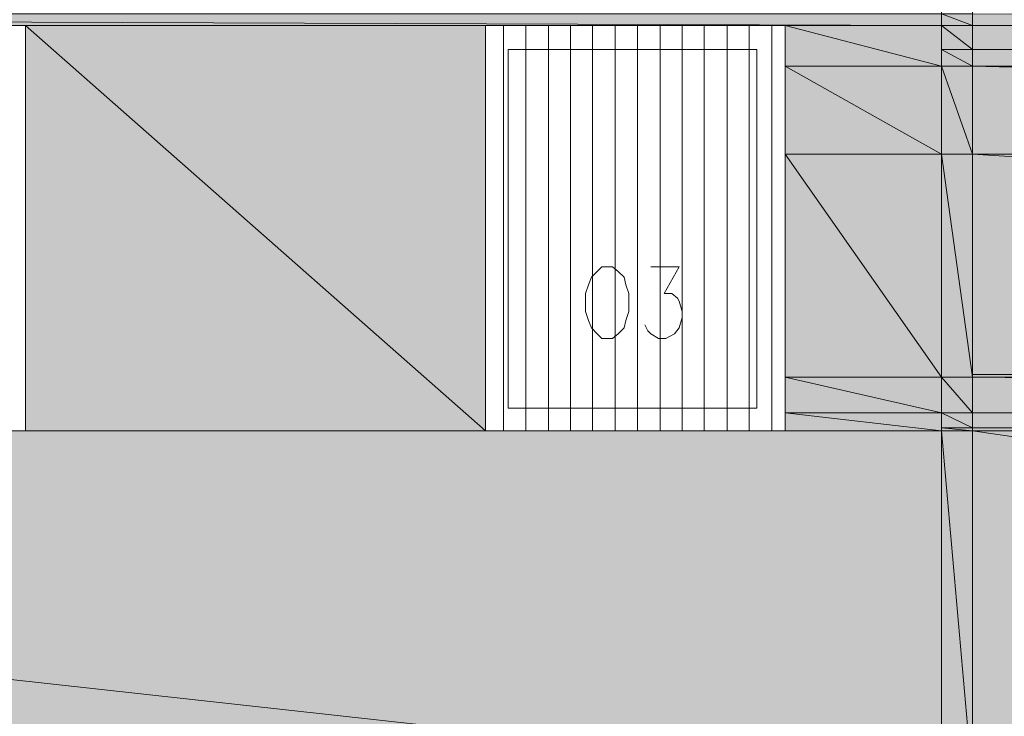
# Model space of a CAD drawing. Header units: centimetres. Extents: x -16053 to 7031, y -7778 to 254.
# Tile 239 of 256: x 836 to 1116, y -2597 to -2398. Entities that reach past the tile are written whole.
import ezdxf

# ---------------------------------------------------------------- set-up
doc = ezdxf.new("R2010")
doc.units = ezdxf.units.CM
doc.header["$MEASUREMENT"] = 0
doc.layers.get('0').update_dxf_attribs({"linetype": 'CONTINUOUS'})

msp = doc.modelspace()

# ---------------------------------------------------------------- hatches: boundary and pattern name
at = {"true_color": 0xe0e2df}
h = msp.add_hatch(color=254, dxfattribs=at)
h.paths.add_polyline_path([(192.692, -2400.1), (1098.316, -2400.1), (192.692, -2396.792)])
h.paths.add_polyline_path([(1098.316, -2400.1), (192.692, -2396.792), (1098.316, -2396.792)])
h = msp.add_hatch(color=254, dxfattribs=at)
h.paths.add_polyline_path([(1098.316, -2400.1), (1107.081, -2400.1), (1098.316, -2396.792)])
h.paths.add_polyline_path([(1107.081, -2400.1), (1098.316, -2396.792), (1107.081, -2396.792)])
h = msp.add_hatch(color=254, dxfattribs=at)
h.paths.add_polyline_path([(1107.081, -2400.1), (2105.484, -2400.1), (1107.081, -2396.792)])
h.paths.add_polyline_path([(2105.484, -2400.1), (1107.081, -2396.792), (2105.484, -2396.792)])
h = msp.add_hatch(color=254, dxfattribs=at)
h.paths.add_polyline_path([(837.842, -2515.37), (968.658, -2515.37), (837.842, -2400.1)])
h.paths.add_polyline_path([(968.658, -2515.37), (837.842, -2400.1), (968.658, -2400.1)])
h = msp.add_hatch(color=254, dxfattribs=at)
h.paths.add_polyline_path([(1053.829, -2411.676), (1098.316, -2411.676), (1053.829, -2400.1)])
h.paths.add_polyline_path([(1098.316, -2411.676), (1053.829, -2400.1), (1098.316, -2400.1)])
h = msp.add_hatch(color=254, dxfattribs=at)
h.paths.add_polyline_path([(1098.316, -2406.88), (1107.081, -2406.88), (1098.316, -2400.1)])
h.paths.add_polyline_path([(1107.081, -2406.88), (1098.316, -2400.1), (1107.081, -2400.1)])
h = msp.add_hatch(color=254, dxfattribs=at)
h.paths.add_polyline_path([(1107.081, -2406.88), (2105.484, -2406.88), (1107.081, -2400.1)])
h.paths.add_polyline_path([(2105.484, -2406.88), (1107.081, -2400.1), (2105.484, -2400.1)])
h = msp.add_hatch(color=254, dxfattribs=at)
h.paths.add_polyline_path([(1098.316, -2411.676), (1107.081, -2411.676), (1098.316, -2406.88)])
h.paths.add_polyline_path([(1107.081, -2411.676), (1098.316, -2406.88), (1107.081, -2406.88)])
h = msp.add_hatch(color=254, dxfattribs=at)
h.paths.add_polyline_path([(1107.081, -2411.676), (2105.484, -2411.676), (1107.081, -2406.88)])
h.paths.add_polyline_path([(2105.484, -2411.676), (1107.081, -2406.88), (2105.484, -2406.88)])
h = msp.add_hatch(color=254, dxfattribs=at)
h.paths.add_polyline_path([(1053.829, -2436.649), (1098.316, -2436.649), (1053.829, -2411.676)])
h.paths.add_polyline_path([(1098.316, -2436.649), (1053.829, -2411.676), (1098.316, -2411.676)])
h = msp.add_hatch(color=254, dxfattribs=at)
h.paths.add_polyline_path([(1098.316, -2436.649), (1107.081, -2436.649), (1098.316, -2411.676)])
h.paths.add_polyline_path([(1107.081, -2436.649), (1098.316, -2411.676), (1107.081, -2411.676)])
h = msp.add_hatch(color=254, dxfattribs=at)
h.paths.add_polyline_path([(1107.081, -2436.649), (2105.484, -2436.649), (1107.081, -2411.676)])
h.paths.add_polyline_path([(2105.484, -2436.649), (1107.081, -2411.676), (2105.484, -2411.676)])
h = msp.add_hatch(color=254, dxfattribs=at)
h.paths.add_polyline_path([(1053.829, -2500.155), (1098.316, -2500.155), (1053.829, -2436.649)])
h.paths.add_polyline_path([(1098.316, -2500.155), (1053.829, -2436.649), (1098.316, -2436.649)])
h = msp.add_hatch(color=254, dxfattribs=at)
h.paths.add_polyline_path([(1098.316, -2500.155), (1107.081, -2500.155), (1098.316, -2436.649)])
h.paths.add_polyline_path([(1107.081, -2500.155), (1098.316, -2436.649), (1107.081, -2436.649)])
h = msp.add_hatch(color=254, dxfattribs=at)
h.paths.add_polyline_path([(1107.081, -2499.328), (2105.484, -2499.328), (1107.081, -2436.649)])
h.paths.add_polyline_path([(2105.484, -2499.328), (1107.081, -2436.649), (2105.484, -2436.649)])
h = msp.add_hatch(color=254, dxfattribs=at)
h.paths.add_polyline_path([(1107.081, -2500.155), (2105.484, -2500.155), (1107.081, -2499.328)])
h.paths.add_polyline_path([(2105.484, -2500.155), (1107.081, -2499.328), (2105.484, -2499.328)])
h = msp.add_hatch(color=254, dxfattribs=at)
h.paths.add_polyline_path([(1053.829, -2510.243), (1098.316, -2510.243), (1053.829, -2500.155)])
h.paths.add_polyline_path([(1098.316, -2510.243), (1053.829, -2500.155), (1098.316, -2500.155)])
h = msp.add_hatch(color=254, dxfattribs=at)
h.paths.add_polyline_path([(1098.316, -2510.243), (1107.081, -2510.243), (1098.316, -2500.155)])
h.paths.add_polyline_path([(1107.081, -2510.243), (1098.316, -2500.155), (1107.081, -2500.155)])
h = msp.add_hatch(color=254, dxfattribs=at)
h.paths.add_polyline_path([(1107.081, -2510.243), (2105.484, -2510.243), (1107.081, -2500.155)])
h.paths.add_polyline_path([(2105.484, -2510.243), (1107.081, -2500.155), (2105.484, -2500.155)])
h = msp.add_hatch(color=254, dxfattribs=at)
h.paths.add_polyline_path([(1053.829, -2515.37), (1098.316, -2515.37), (1053.829, -2510.243)])
h.paths.add_polyline_path([(1098.316, -2515.37), (1053.829, -2510.243), (1098.316, -2510.243)])
h = msp.add_hatch(color=254, dxfattribs=at)
h.paths.add_polyline_path([(1098.316, -2514.543), (1107.081, -2514.543), (1098.316, -2510.243)])
h.paths.add_polyline_path([(1107.081, -2514.543), (1098.316, -2510.243), (1107.081, -2510.243)])
h = msp.add_hatch(color=254, dxfattribs=at)
h.paths.add_polyline_path([(1107.081, -2514.543), (2105.484, -2514.543), (1107.081, -2510.243)])
h.paths.add_polyline_path([(2105.484, -2514.543), (1107.081, -2510.243), (2105.484, -2510.243)])
h = msp.add_hatch(color=254, dxfattribs=at)
h.paths.add_polyline_path([(192.692, -2615.26), (1098.316, -2615.26), (192.692, -2515.37)])
h.paths.add_polyline_path([(1098.316, -2615.26), (192.692, -2515.37), (1098.316, -2515.37)])
h = msp.add_hatch(color=254, dxfattribs=at)
h.paths.add_polyline_path([(1098.316, -2515.37), (1107.081, -2515.37), (1098.316, -2514.543)])
h.paths.add_polyline_path([(1107.081, -2515.37), (1098.316, -2514.543), (1107.081, -2514.543)])
h = msp.add_hatch(color=254, dxfattribs=at)
h.paths.add_polyline_path([(1098.316, -2615.26), (1107.081, -2615.26), (1098.316, -2515.37)])
h.paths.add_polyline_path([(1107.081, -2615.26), (1098.316, -2515.37), (1107.081, -2515.37)])
h = msp.add_hatch(color=254, dxfattribs=at)
h.paths.add_polyline_path([(1107.081, -2515.37), (2105.484, -2515.37), (1107.081, -2514.543)])
h.paths.add_polyline_path([(2105.484, -2515.37), (1107.081, -2514.543), (2105.484, -2514.543)])
h = msp.add_hatch(color=254, dxfattribs=at)
h.paths.add_polyline_path([(1107.081, -2660.078), (2105.484, -2660.078), (1107.081, -2515.37)])
h.paths.add_polyline_path([(2105.484, -2660.078), (1107.081, -2515.37), (2105.484, -2515.37)])

# ---------------------------------------------------------------- linework, layer by layer
at = {"color": 8, "linetype": 'Continuous', "lineweight": 15, "true_color": 0x767676}
for points in [[(1098.316, -2002.194), (1098.316, -2730.365), (1098.316, -2730.365)], [(1107.081, -2002.194), (1107.081, -2730.365), (1107.081, -2730.365)]]:
    msp.add_lwpolyline(points, dxfattribs=at)
at = {"color": 254, "linetype": 'Continuous', "lineweight": 5, "true_color": 0xe0e2df}
for points in [[(192.692, -2400.1), (1098.316, -2400.1), (192.692, -2396.792)], [(1098.316, -2400.1), (192.692, -2396.792), (1098.316, -2396.792)], [(1098.316, -2400.1), (1107.081, -2400.1), (1098.316, -2396.792)], [(1107.081, -2400.1), (1098.316, -2396.792), (1107.081, -2396.792)], [(1107.081, -2400.1), (2105.484, -2400.1), (1107.081, -2396.792)], [(837.842, -2515.37), (968.658, -2515.37), (837.842, -2400.1)], [(968.658, -2515.37), (837.842, -2400.1), (968.658, -2400.1)], [(1053.829, -2411.676), (1098.316, -2411.676), (1053.829, -2400.1)], [(1098.316, -2411.676), (1053.829, -2400.1), (1098.316, -2400.1)], [(1098.316, -2406.88), (1107.081, -2406.88), (1098.316, -2400.1)], [(1107.081, -2406.88), (1098.316, -2400.1), (1107.081, -2400.1)], [(1107.081, -2406.88), (2105.484, -2406.88), (1107.081, -2400.1)], [(2105.484, -2406.88), (1107.081, -2400.1), (2105.484, -2400.1)], [(1098.316, -2411.676), (1107.081, -2411.676), (1098.316, -2406.88)], [(1107.081, -2411.676), (1098.316, -2406.88), (1107.081, -2406.88)], [(1107.081, -2411.676), (2105.484, -2411.676), (1107.081, -2406.88)], [(2105.484, -2411.676), (1107.081, -2406.88), (2105.484, -2406.88)], [(1053.829, -2436.649), (1098.316, -2436.649), (1053.829, -2411.676)], [(1098.316, -2436.649), (1053.829, -2411.676), (1098.316, -2411.676)], [(1098.316, -2436.649), (1107.081, -2436.649), (1098.316, -2411.676)], [(1107.081, -2436.649), (1098.316, -2411.676), (1107.081, -2411.676)], [(1107.081, -2436.649), (2105.484, -2436.649), (1107.081, -2411.676)], [(2105.484, -2436.649), (1107.081, -2411.676), (2105.484, -2411.676)], [(1053.829, -2500.155), (1098.316, -2500.155), (1053.829, -2436.649)], [(1098.316, -2500.155), (1053.829, -2436.649), (1098.316, -2436.649)], [(1098.316, -2500.155), (1107.081, -2500.155), (1098.316, -2436.649)], [(1107.081, -2500.155), (1098.316, -2436.649), (1107.081, -2436.649)], [(1107.081, -2499.328), (2105.484, -2499.328), (1107.081, -2436.649)], [(2105.484, -2499.328), (1107.081, -2436.649), (2105.484, -2436.649)], [(1107.081, -2500.155), (2105.484, -2500.155), (1107.081, -2499.328)], [(2105.484, -2500.155), (1107.081, -2499.328), (2105.484, -2499.328)], [(1053.829, -2510.243), (1098.316, -2510.243), (1053.829, -2500.155)], [(1098.316, -2510.243), (1053.829, -2500.155), (1098.316, -2500.155)], [(1098.316, -2510.243), (1107.081, -2510.243), (1098.316, -2500.155)], [(1107.081, -2510.243), (1098.316, -2500.155), (1107.081, -2500.155)], [(1107.081, -2510.243), (2105.484, -2510.243), (1107.081, -2500.155)], [(2105.484, -2510.243), (1107.081, -2500.155), (2105.484, -2500.155)], [(1053.829, -2515.37), (1098.316, -2515.37), (1053.829, -2510.243)], [(1098.316, -2515.37), (1053.829, -2510.243), (1098.316, -2510.243)], [(1098.316, -2514.543), (1107.081, -2514.543), (1098.316, -2510.243)], [(1107.081, -2514.543), (1098.316, -2510.243), (1107.081, -2510.243)], [(1107.081, -2514.543), (2105.484, -2514.543), (1107.081, -2510.243)], [(2105.484, -2514.543), (1107.081, -2510.243), (2105.484, -2510.243)], [(192.692, -2615.26), (1098.316, -2615.26), (192.692, -2515.37)], [(1098.316, -2615.26), (192.692, -2515.37), (1098.316, -2515.37)], [(1098.316, -2515.37), (1107.081, -2515.37), (1098.316, -2514.543)], [(1107.081, -2515.37), (1098.316, -2514.543), (1107.081, -2514.543)], [(1098.316, -2515.37), (1107.081, -2515.37), (1107.081, -2515.37)], [(1107.081, -2515.37), (1107.081, -2515.37), (1098.316, -2515.37)], [(1098.316, -2615.26), (1107.081, -2615.26), (1098.316, -2515.37)], [(1107.081, -2615.26), (1098.316, -2515.37), (1107.081, -2515.37)], [(1107.081, -2515.37), (2105.484, -2515.37), (1107.081, -2514.543)], [(2105.484, -2515.37), (1107.081, -2514.543), (2105.484, -2514.543)], [(1107.081, -2515.37), (2105.484, -2515.37), (2105.484, -2515.37)], [(2105.484, -2515.37), (2105.484, -2515.37), (1107.081, -2515.37)], [(1107.081, -2660.078), (2105.484, -2660.078), (1107.081, -2515.37)], [(2105.484, -2660.078), (1107.081, -2515.37), (2105.484, -2515.37)]]:
    msp.add_lwpolyline(points, close=True, dxfattribs=at)
at = {"linetype": 'Continuous', "lineweight": 20}
for points in [[(752.836, -2515.37), (837.842, -2515.37), (837.842, -2400.1), (752.836, -2400.1)], [(968.658, -2515.37), (1053.829, -2515.37), (1053.829, -2400.1), (968.658, -2400.1)], [(975.108, -2406.88), (1045.725, -2406.88), (1045.725, -2508.92), (975.108, -2508.92)], [(1001.734, -2468.733), (1000.411, -2470.056), (998.757, -2471.71), (997.93, -2473.86), (997.103, -2476.34), (997.103, -2481.467), (997.93, -2483.948), (998.757, -2486.098), (1000.411, -2487.752), (1001.734, -2489.075), (1004.711, -2489.075), (1006.365, -2487.752), (1008.018, -2486.098), (1008.515, -2483.948), (1009.341, -2481.467), (1009.341, -2476.34), (1008.515, -2473.86), (1008.018, -2471.71), (1006.365, -2470.056), (1004.711, -2468.733)]]:
    msp.add_lwpolyline(points, close=True, dxfattribs=at)
at = {"color": 9, "linetype": 'Continuous', "lineweight": 5, "true_color": 0xbababa}
for points in [[(973.785, -2515.37), (973.785, -2400.1), (973.785, -2400.1)], [(980.069, -2515.37), (980.069, -2400.1), (980.069, -2400.1)], [(986.519, -2515.37), (986.519, -2400.1), (986.519, -2400.1)], [(992.803, -2515.37), (992.803, -2400.1), (992.803, -2400.1)], [(999.088, -2515.37), (999.088, -2400.1), (999.088, -2400.1)], [(1005.538, -2515.37), (1005.538, -2400.1), (1005.538, -2400.1)], [(1011.822, -2515.37), (1011.822, -2400.1), (1011.822, -2400.1)], [(1018.272, -2515.37), (1018.272, -2400.1), (1018.272, -2400.1)], [(1024.556, -2515.37), (1024.556, -2400.1), (1024.556, -2400.1)], [(1030.841, -2515.37), (1030.841, -2400.1), (1030.841, -2400.1)], [(1037.291, -2515.37), (1037.291, -2400.1), (1037.291, -2400.1)], [(1043.575, -2515.37), (1043.575, -2400.1), (1043.575, -2400.1)], [(1050.025, -2515.37), (1050.025, -2400.1), (1050.025, -2400.1)]]:
    msp.add_lwpolyline(points, dxfattribs=at)
at = {"linetype": 'Continuous', "lineweight": 20}
msp.add_lwpolyline([(1015.626, -2468.733), (1023.73, -2468.733), (1019.43, -2476.34), (1021.58, -2476.34), (1023.233, -2477.663), (1023.73, -2478.49), (1024.556, -2481.467), (1024.556, -2483.121), (1023.73, -2486.098), (1022.407, -2487.752), (1019.926, -2489.075), (1017.776, -2489.075), (1015.626, -2487.752), (1014.799, -2486.925), (1013.972, -2485.271)], dxfattribs=at)

doc.saveas('drawing.dxf')
